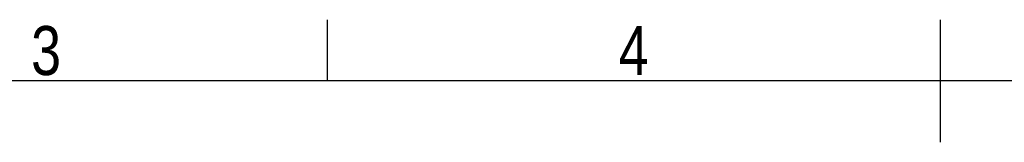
# Model space of a CAD drawing. Header units: millimetres. Extents: x 0 to 420, y 0 to 297.
# Tile 14 of 17: x 132 to 215, y 287 to 297. Entities that reach past the tile are written whole.
import ezdxf

# ---------------------------------------------------------------- set-up
doc = ezdxf.new("R2010")
doc.units = ezdxf.units.MM
doc.layers.add('CARTIGLIO', color=140, linetype='Continuous')
doc.styles.add('SLDTEXTSTYLE2', font='TXT', dxfattribs={"width": 0.821468})

msp = doc.modelspace()

# ---------------------------------------------------------------- linework, layer by layer
at = {"layer": 'CARTIGLIO', "linetype": 'Continuous'}
for p, q in [((158.2616, 291.82257), (158.2616, 296.99679)), ((210.00376, 286.64835), (210.00376, 296.99679)), ((414.8274, 291.82257), (5.18012, 291.82257))]:
    msp.add_line(p, q, dxfattribs=at)

# ---------------------------------------------------------------- texts
at = {"layer": 'CARTIGLIO', "char_height": 4.13937, "attachment_point": 2, "style": 'SLDTEXTSTYLE2'}
for s, insert in [('3', (134.49186, 296.46286)), ('4', (184.08902, 296.46286))]:
    msp.add_mtext(s, dxfattribs=dict(at, insert=insert))

doc.saveas('drawing.dxf')
